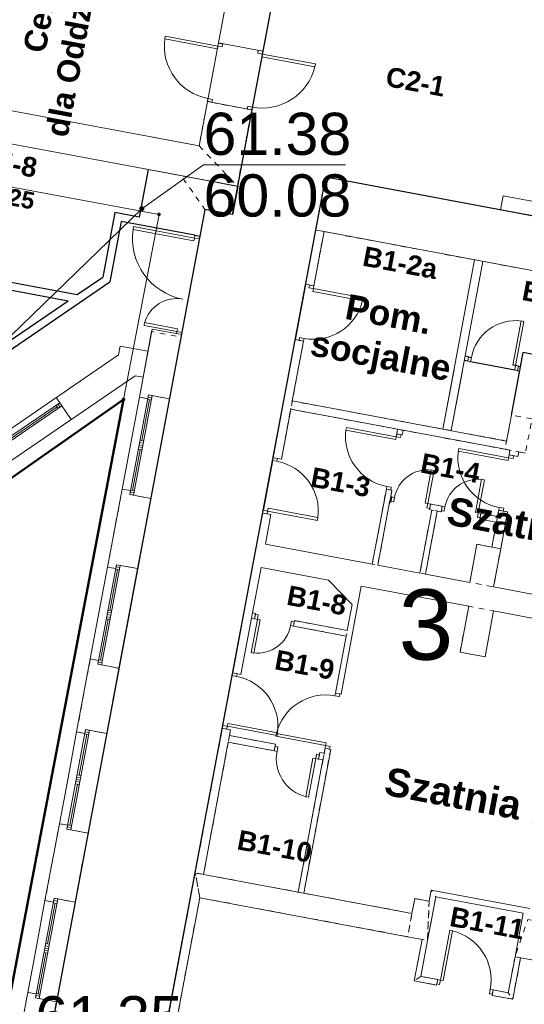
# Model space of a CAD drawing. Header units: millimetres. Extents: x 6421400 to 6424255, y 5791334 to 5793836.
# Tile 34 of 101: x 6422704 to 6422713, y 5792869 to 5792886. Entities that reach past the tile are written whole.
import ezdxf
from ezdxf.enums import TextEntityAlignment as Align

# ---------------------------------------------------------------- set-up
doc = ezdxf.new("R2010")
doc.units = ezdxf.units.MM
doc.linetypes.add('Wipeout_Contour', pattern=[10, 0, -10])
doc.layers.get('0').update_dxf_attribs({"color": 252})
for name, color, linetype, lineweight in [('GESBLO', 252, 'Continuous', 18), ('GESBLO_O', 252, 'Continuous', 18), ('GESBZO', 7, 'Continuous', 35), ('GSPPRB', 252, 'Continuous', 18), ('GULKDP', 252, 'Continuous', 18)]:
    doc.layers.add(name, color=color, linetype=linetype, lineweight=lineweight)
for name, color, linetype in [('GUPKSH', 252, 'Continuous'), ('GUPKSH_O', 252, 'Continuous'), ('Kreskowanie', 252, 'Continuous'), ('Powierzchnie sm', 252, 'Continuous'), ('xref', 252, 'Continuous')]:
    doc.layers.add(name, color=color, linetype=linetype)
doc.styles.add('Arial', font='arial.ttf')
doc.styles.add('GENERATED_STYLE_6', font='arialbd.ttf')

# ---------------------------------------------------------------- blocks, each defined once
blk = doc.blocks.new('GUPKSH1')
blk.add_hatch(color=0).paths.add_polyline_path([(0, 0.045), (-0.011647, 0.043467), (-0.0225, 0.038971), (-0.03182, 0.03182), (-0.038971, 0.0225), (-0.043467, 0.011647), (-0.045, 0), (-0.043467, -0.011647), (-0.038971, -0.0225), (-0.03182, -0.03182), (-0.0225, -0.038971), (-0.011647, -0.043467), (0, -0.045), (0.011647, -0.043467), (0.0225, -0.038971), (0.03182, -0.03182), (0.038971, -0.0225), (0.043467, -0.011647), (0.045, 0), (0.043467, 0.011647), (0.038971, 0.0225), (0.03182, 0.03182), (0.0225, 0.038971), (0.011647, 0.043467)])
blk = doc.blocks.new('GSPPRB0')
at = {"color": 0, "lineweight": 18}
blk.add_lwpolyline([(-0.007955, 0.0225), (0.007955, 0.0225), (0.0225, 0.007955), (0.0225, -0.007955), (0.007955, -0.0225), (-0.007955, -0.0225), (-0.0225, -0.007955), (-0.0225, 0.007955)], close=True, dxfattribs=at)
blk = doc.blocks.new('G$CC51CC4AD')
at = {"layer": 'GESBLO', "linetype": 'Continuous', "lineweight": 18, "elevation": 10.26}
for points in [[(6422689.72, 5792886.12), (6422691.91, 5792885.71), (6422706.34, 5792883.03), (6422705.71, 5792879.74), (6422703.58, 5792868.54), (6422686.97, 5792871.64)], [(6422691.91, 5792885.71), (6422706.34, 5792883.03), (6422705.71, 5792879.74), (6422699.34, 5792875.28), (6422698.89, 5792872.89), (6422697.54, 5792872.26), (6422696.47, 5792872.47), (6422695.63, 5792873.63), (6422696.04, 5792875.8), (6422692.7, 5792876.42), (6422690.71, 5792879.31)]]:
    blk.add_lwpolyline(points, close=True, dxfattribs=at)
at = {"layer": 'GESBZO', "linetype": 'Continuous', "lineweight": 50, "elevation": 10.26}
blk.add_lwpolyline([(6422689.72, 5792886.12), (6422691.91, 5792885.71), (6422690.71, 5792879.31), (6422692.7, 5792876.42), (6422696.04, 5792875.8), (6422695.63, 5792873.63), (6422696.47, 5792872.47), (6422697.54, 5792872.26), (6422698.89, 5792872.89), (6422699.34, 5792875.28), (6422705.71, 5792879.74), (6422703.58, 5792868.54), (6422686.97, 5792871.64)], close=True, dxfattribs=at)
at = {"layer": 'GULKDP', "linetype": 'Continuous', "lineweight": 18, "elevation": 10.18}
blk.add_lwpolyline([(6422706.033, 5792883.131), (6422698.277, 5792875.604)], dxfattribs=at)
at = {"layer": 'GUPKSH_O', "linetype": 'Continuous', "lineweight": 13, "elevation": 10.8, "flags": 128}
blk.add_lwpolyline([(6422706.033, 5792883.131), (6422707.13, 5792883.913), (6422709.65, 5792883.913)], dxfattribs=at)
at = {"layer": 'GSPPRB', "linetype": 'Continuous', "lineweight": 18, "rotation": 90}
for p in [(6422706.34, 5792883.03, 10.28), (6422705.71, 5792879.74, 10.28)]:
    blk.add_blockref('GSPPRB0', p, dxfattribs=at)
at = {"layer": 'GUPKSH', "linetype": 'Continuous', "lineweight": 5, "rotation": 90}
blk.add_blockref('GUPKSH1', (6422706.033, 5792883.131, 10.24), dxfattribs=at)
at = {"layer": 'GESBLO_O', "linetype": 'Continuous', "lineweight": 0, "style": 'Arial'}
blk.add_text('3', height=1.25, rotation=360, dxfattribs=at).set_placement((6422711.078, 5792875.117, 10.8), align=Align.CENTER)
at = {"layer": 'GUPKSH_O', "linetype": 'Continuous', "lineweight": 0, "style": 'Arial'}
for s, p in [('61.38', (6422707.13, 5792884.086, 10.8)), ('60.08', (6422707.13, 5792882.991, 10.8)), ('61.35', (6422704.141, 5792868.389, 10.8))]:
    blk.add_text(s, height=0.75, rotation=360, dxfattribs=at).set_placement(p)
blk = doc.blocks.new('-1')
at = {"linetype": 'Continuous', "lineweight": 18}
for p, q in [((158418, 36589), (158418, 30639)), ((159218, 30639), (159218, 33339)), ((159218, 30639), (158418, 30639)), ((158418, 30634), (158418, 30584)), ((158498, 30634), (158418, 30634)), ((158498, 30584), (158498, 30634)), ((159138, 30589), (159138, 30639)), ((159138, 30639), (159218, 30639)), ((159218, 30639), (159218, 30589)), ((157468, 30584), (157468, 30534)), ((158418, 30584), (157468, 30584)), ((158418, 30534), (157468, 30534)), ((158418, 30584), (158498, 30584)), ((158418, 30584), (158418, 30534)), ((159218, 30589), (159138, 30589)), ((159218, 30589), (159218, 30539)), ((159218, 30589), (160178, 30589)), ((159218, 30539), (160178, 30539)), ((160178, 30589), (160178, 30539)), ((158418, 29584), (158418, 29634)), ((158418, 29634), (158498, 29634)), ((158498, 29584), (158418, 29584)), ((159218, 29579), (158418, 29579)), ((158418, 29579), (158418, 28779)), ((158498, 29634), (158498, 29584)), ((159218, 29629), (159138, 29629)), ((159138, 29629), (159138, 29579)), ((159138, 29579), (159218, 29579)), ((159218, 29579), (159218, 29629)), ((159218, 28199), (159218, 29579)), ((158418, 29387), (158418, 28779)), ((158418, 29387), (158418, 28779)), ((159218, 28199), (159218, 29387)), ((159218, 28199), (159218, 29387)), ((164785, 28899), (163885, 28899)), ((163885, 28899), (163885, 28649)), ((158418, 28779), (157578, 28779)), ((158418, 28779), (157578, 28779)), ((158418, 28779), (157578, 28779)), ((159218, 28649), (159218, 27689)), ((159218, 28649), (159218, 27689)), ((159218, 28649), (159218, 27689)), ((160728, 28649), (160728, 28199)), ((160728, 28649), (160728, 27689)), ((164868, 28649), (160728, 28649)), ((164868, 28649), (160728, 28649)), ((160728, 28649), (160728, 28199)), ((163885, 28649), (164785, 28649)), ((158198, 28199), (144418, 28199)), ((157508, 28199), (159218, 28199)), ((157508, 28199), (159218, 28199)), ((157508, 28199), (159218, 28199)), ((159228, 28199), (158198, 28199)), ((159218, 28199), (158198, 28199)), ((159228, 28199), (158198, 28199)), ((159228, 28199), (159228, 27689)), ((159228, 28199), (159228, 27689)), ((160728, 28199), (160728, 27689)), ((160728, 28199), (160728, 27689)), ((158728, 27214), (158728, 27689)), ((158728, 27689), (159228, 27689)), ((158728, 25424), (158728, 27689)), ((158728, 27689), (159218, 27689)), ((158728, 27214), (158728, 27689)), ((158728, 27689), (159228, 27689)), ((160728, 27689), (160728, 26709)), ((160728, 27689), (160728, 26709)), ((160878, 26709), (160878, 27689)), ((160878, 27689), (168193, 27689)), ((160878, 26709), (160878, 27689)), ((160878, 27689), (168193, 27689)), ((163598, 27689), (163598, 24660)), ((163748, 24629), (163748, 27689)), ((157539, 27154), (157539, 27104)), ((158638, 27154), (157539, 27154)), ((158638, 27204), (158638, 27154)), ((158638, 27154), (158728, 27154)), ((158638, 27154), (158638, 27104)), ((158638, 27104), (157539, 27104)), ((164660, 26775), (164610, 26775)), ((164610, 25975), (164610, 26775)), ((164660, 25975), (164660, 26775)), ((160728, 26709), (160878, 26709)), ((160728, 26709), (160878, 26709)), ((160798, 26659), (160798, 26709)), ((160798, 26709), (160878, 26709)), ((160798, 26659), (160798, 26709)), ((160798, 26709), (160878, 26709)), ((160878, 26659), (160798, 26659)), ((160878, 26659), (160798, 26659)), ((160878, 26709), (160878, 26659)), ((160878, 26709), (160878, 26659)), ((160878, 26659), (160878, 26609)), ((160878, 26659), (161778, 26659)), ((160878, 26659), (160878, 26609)), ((160878, 26659), (161778, 26659)), ((160878, 26609), (161778, 26609)), ((160878, 26609), (161778, 26609)), ((161778, 26659), (161778, 26609)), ((161778, 26659), (161778, 26609)), ((163810, 25975), (163810, 25895)), ((163810, 25895), (163810, 25975)), ((163860, 25895), (163810, 25895)), ((163860, 25975), (163860, 25895)), ((164660, 25975), (164660, 25895)), ((164660, 25895), (164710, 25895)), ((164710, 25975), (164710, 25895)), ((164710, 25895), (164710, 25975)), ((160878, 25759), (160798, 25759)), ((160798, 25759), (160798, 25709)), ((160878, 25759), (160798, 25759)), ((160798, 25759), (160798, 25709)), ((160878, 25709), (160878, 25759)), ((160878, 25709), (160878, 25759)), ((160728, 25709), (160878, 25709)), ((160728, 25709), (160728, 23574)), ((160728, 25709), (160878, 25709)), ((160728, 25709), (160728, 23574)), ((160798, 25709), (160878, 25709)), ((160798, 25709), (160878, 25709)), ((160878, 24629), (160878, 25709)), ((160878, 24629), (160878, 25709)), ((163598, 25709), (163598, 24629)), ((163748, 24629), (163748, 25709)), ((158046, 25464), (158046, 25514)), ((158638, 25514), (158046, 25514)), ((158638, 25464), (158046, 25464)), ((158728, 25424), (158198, 25424)), ((158198, 25424), (158198, 24194)), ((158728, 25424), (158198, 25424)), ((158198, 25379), (158198, 24194)), ((158638, 25464), (158638, 25514)), ((158638, 25424), (158638, 25464)), ((158638, 25464), (158728, 25464)), ((158728, 24264), (158728, 25424)), ((158728, 24264), (158728, 25379)), ((157697, 25023), (157697, 24864)), ((158198, 25024), (157698, 25024)), ((164748, 25099), (164748, 24629)), ((164748, 25099), (164748, 24629)), ((152323, 19490), (157697, 24864)), ((152793, 19295), (158052, 24554)), ((158198, 24554), (158052, 24554)), ((164748, 24629), (160878, 24629)), ((164748, 24629), (160878, 24629)), ((160878, 24479), (162808, 24479)), ((160878, 23574), (160878, 24479)), ((160878, 24479), (162808, 24479)), ((160878, 23574), (160878, 24479)), ((161908, 24344), (161908, 24294)), ((162808, 24344), (161908, 24344)), ((161908, 24344), (161908, 24294)), ((162808, 24344), (161908, 24344)), ((162808, 24479), (162808, 24394)), ((162808, 24479), (162808, 24394)), ((162808, 24394), (162908, 24394)), ((162808, 24394), (162808, 24344)), ((162888, 24394), (162808, 24394)), ((162808, 24394), (162908, 24394)), ((162808, 24394), (162808, 24344)), ((162888, 24394), (162808, 24394)), ((162808, 24344), (162888, 24344)), ((162808, 24344), (162808, 24294)), ((162808, 24344), (162888, 24344)), ((162808, 24344), (162808, 24294)), ((162888, 24344), (162888, 24394)), ((162888, 24344), (162888, 24394)), ((162908, 24394), (162908, 24479)), ((162908, 24479), (164748, 24479)), ((162908, 24394), (162908, 24479)), ((162908, 24479), (164748, 24479)), ((163938, 24344), (163938, 24294)), ((164838, 24344), (163938, 24344)), ((163938, 24344), (163938, 24294)), ((164838, 24344), (163938, 24344)), ((164748, 24479), (164838, 24479)), ((164748, 24479), (164838, 24479)), ((164838, 24479), (164838, 24394)), ((164838, 24479), (164838, 24394)), ((164998, 24394), (164838, 24394)), ((164838, 24394), (164838, 24344)), ((164918, 24394), (164838, 24394)), ((164998, 24394), (164838, 24394)), ((164838, 24394), (164838, 24344)), ((164918, 24394), (164838, 24394)), ((164838, 24344), (164918, 24344)), ((164838, 24344), (164838, 24294)), ((164838, 24344), (164918, 24344)), ((164838, 24344), (164838, 24294)), ((164918, 24344), (164918, 24394)), ((164918, 24344), (164918, 24394)), ((164998, 24394), (164998, 24479)), ((164998, 24479), (165118, 24479)), ((164998, 24394), (164998, 24479)), ((164998, 24479), (165118, 24479)), ((158348, 24194), (158198, 24194)), ((158198, 24194), (158198, 23364)), ((158348, 24194), (158198, 24194)), ((158198, 24194), (158198, 23364)), ((158728, 24264), (158348, 24264)), ((158348, 24264), (158348, 24194)), ((158416, 24264), (158348, 24264)), ((158348, 24264), (158348, 23364)), ((158728, 24264), (158348, 24264)), ((158348, 24264), (158348, 24194)), ((158416, 24264), (158348, 24264)), ((158348, 24264), (158348, 23364)), ((158348, 24224), (158416, 24224)), ((158348, 24224), (158416, 24224)), ((158416, 24184), (158348, 24184)), ((158416, 24184), (158348, 24184)), ((158382, 23444), (158382, 24184)), ((158382, 23444), (158382, 24184)), ((158416, 23364), (158416, 24264)), ((158416, 23364), (158416, 24264)), ((158728, 23364), (158728, 24264)), ((158728, 23364), (158728, 24264)), ((162808, 24294), (161908, 24294)), ((162808, 24294), (161908, 24294)), ((164838, 24294), (163938, 24294)), ((164838, 24294), (163938, 24294)), ((156828, 23838), (155823, 22834)), ((157082, 23584), (156750, 23916)), ((156799, 23810), (156847, 23762)), ((163578, 23879), (163528, 23879)), ((163528, 23279), (163528, 23879)), ((163578, 23879), (163528, 23879)), ((163528, 23279), (163528, 23879)), ((163578, 23279), (163578, 23879)), ((163578, 23279), (163578, 23879)), ((164488, 23879), (164438, 23879)), ((164438, 23279), (164438, 23879)), ((164488, 23879), (164438, 23879)), ((164438, 23279), (164438, 23879)), ((164488, 23279), (164488, 23879)), ((164488, 23279), (164488, 23879)), ((155872, 22786), (156876, 23790)), ((155904, 22866), (156795, 23757)), ((156819, 23733), (156771, 23781)), ((160728, 23574), (160878, 23574)), ((160728, 23574), (160728, 23524)), ((160808, 23574), (160728, 23574)), ((160728, 23574), (160878, 23574)), ((160728, 23574), (160728, 23524)), ((160808, 23574), (160728, 23574)), ((160728, 23524), (160808, 23524)), ((160728, 23524), (160808, 23524)), ((160808, 23524), (160808, 23574)), ((160808, 23524), (160808, 23574)), ((158198, 23364), (158198, 22534)), ((158198, 23364), (158198, 22534)), ((158416, 23444), (158348, 23444)), ((158416, 23444), (158348, 23444)), ((158348, 23404), (158416, 23404)), ((158348, 23404), (158416, 23404)), ((158348, 23364), (158416, 23364)), ((158348, 22464), (158348, 23364)), ((158348, 23364), (158416, 23364)), ((158348, 23364), (158416, 23364)), ((158348, 22464), (158348, 23364)), ((158348, 23364), (158416, 23364)), ((158348, 23324), (158416, 23324)), ((158348, 23324), (158416, 23324)), ((158416, 23284), (158348, 23284)), ((158416, 23284), (158348, 23284)), ((158382, 23284), (158382, 22544)), ((158382, 23284), (158382, 22544)), ((158416, 23364), (158416, 22464)), ((158416, 23364), (158416, 22464)), ((158728, 22464), (158728, 23364)), ((158728, 22464), (158728, 23364)), ((162808, 23394), (162808, 23444)), ((162808, 23444), (162888, 23444)), ((162808, 23394), (162808, 23444)), ((162808, 23444), (162888, 23444)), ((162808, 23394), (162908, 23394)), ((162808, 23394), (162808, 22039)), ((162888, 23394), (162808, 23394)), ((162808, 23394), (162908, 23394)), ((162808, 23394), (162808, 22039)), ((162888, 23394), (162808, 23394)), ((162888, 23444), (162888, 23394)), ((162888, 23444), (162888, 23394)), ((162908, 23279), (162908, 23394)), ((162908, 23279), (162908, 23394)), ((162928, 23279), (162908, 23279)), ((162928, 23279), (162908, 23279)), ((162928, 23179), (162928, 23279)), ((162928, 23279), (162978, 23279)), ((162928, 23199), (162928, 23279)), ((162928, 23179), (162928, 23279)), ((162928, 23279), (162978, 23279)), ((162928, 23199), (162928, 23279)), ((162978, 23279), (162978, 23199)), ((162978, 23279), (162978, 23199)), ((163578, 23279), (163528, 23279)), ((163578, 23279), (163528, 23279)), ((163628, 23279), (163578, 23279)), ((163578, 23279), (163578, 23199)), ((163628, 23279), (163578, 23279)), ((163578, 23279), (163578, 23199)), ((163628, 23179), (163628, 23279)), ((163838, 23279), (163628, 23279)), ((163628, 23199), (163628, 23279)), ((163628, 23179), (163628, 23279)), ((163838, 23279), (163628, 23279)), ((163628, 23199), (163628, 23279)), ((163838, 23179), (163838, 23279)), ((163838, 23279), (163888, 23279)), ((163838, 23199), (163838, 23279)), ((163838, 23179), (163838, 23279)), ((163838, 23279), (163888, 23279)), ((163838, 23199), (163838, 23279)), ((163888, 23279), (163888, 23199)), ((163888, 23279), (163888, 23199)), ((164488, 23279), (164438, 23279)), ((164488, 23279), (164438, 23279)), ((164538, 23279), (164488, 23279)), ((164488, 23279), (164488, 23199)), ((164538, 23279), (164488, 23279)), ((164488, 23279), (164488, 23199)), ((164538, 23179), (164538, 23279)), ((164838, 23279), (164538, 23279)), ((164538, 23199), (164538, 23279)), ((164538, 23179), (164538, 23279)), ((164838, 23279), (164538, 23279)), ((164538, 23199), (164538, 23279)), ((164838, 23394), (164838, 23444)), ((164838, 23444), (164918, 23444)), ((164838, 23394), (164838, 23444)), ((164838, 23444), (164918, 23444)), ((164998, 23394), (164838, 23394)), ((164838, 23394), (164838, 23279)), ((164918, 23394), (164838, 23394)), ((164998, 23394), (164838, 23394)), ((164838, 23394), (164838, 23279)), ((164918, 23394), (164838, 23394)), ((164918, 23444), (164918, 23394)), ((164918, 23444), (164918, 23394)), ((164998, 22729), (164998, 23394)), ((164998, 22729), (164998, 23394)), ((162908, 23179), (162928, 23179)), ((162908, 22039), (162908, 23179)), ((162908, 23179), (162928, 23179)), ((162908, 22039), (162908, 23179)), ((162978, 23199), (162928, 23199)), ((162978, 23199), (162928, 23199)), ((163578, 23199), (163628, 23199)), ((163578, 23199), (163628, 23199)), ((163628, 23179), (163668, 23179)), ((163628, 23179), (163668, 23179)), ((163668, 23179), (163668, 22039)), ((163668, 23179), (163668, 22039)), ((163768, 22039), (163768, 23179)), ((163768, 23179), (163838, 23179)), ((163768, 22039), (163768, 23179)), ((163768, 23179), (163838, 23179)), ((163888, 23199), (163838, 23199)), ((163888, 23199), (163838, 23199)), ((164488, 23199), (164538, 23199)), ((164488, 23199), (164538, 23199)), ((164538, 23179), (164838, 23179)), ((164538, 23179), (164838, 23179)), ((164838, 23179), (164838, 22729)), ((164838, 23179), (164838, 22729)), ((160728, 22574), (160728, 22624)), ((160728, 22624), (160808, 22624)), ((160728, 22574), (160728, 22624)), ((160728, 22624), (160808, 22624)), ((160728, 22574), (160878, 22574)), ((160728, 22574), (160728, 19684)), ((160808, 22574), (160728, 22574)), ((160728, 22574), (160878, 22574)), ((160728, 22574), (160728, 19684)), ((160808, 22574), (160728, 22574)), ((160808, 22624), (160808, 22674)), ((160808, 22674), (161708, 22674)), ((160808, 22624), (160808, 22574)), ((160808, 22624), (161708, 22624)), ((160808, 22624), (160808, 22574)), ((160878, 22039), (160878, 22574)), ((160878, 22039), (160878, 22574)), ((161708, 22624), (161708, 22674)), ((164568, 22729), (164568, 22039)), ((164838, 22729), (164568, 22729)), ((164568, 22729), (164568, 22039)), ((164838, 22729), (164568, 22729)), ((164998, 22039), (164998, 22729)), ((164998, 22039), (164998, 22729)), ((158348, 22534), (158198, 22534)), ((158198, 22534), (158198, 21124)), ((158348, 22534), (158198, 22534)), ((158198, 22534), (158198, 21124)), ((158416, 22544), (158348, 22544)), ((158416, 22544), (158348, 22544)), ((158348, 22464), (158348, 22534)), ((158348, 22464), (158348, 22534)), ((158348, 22504), (158416, 22504)), ((158348, 22504), (158416, 22504)), ((158728, 22464), (158348, 22464)), ((158416, 22464), (158348, 22464)), ((158728, 22464), (158348, 22464)), ((158416, 22464), (158348, 22464)), ((158728, 21194), (158728, 22464)), ((158728, 21194), (158728, 22464)), ((162808, 22039), (160878, 22039)), ((162808, 22039), (160878, 22039)), ((163668, 22039), (162908, 22039)), ((163668, 22039), (162908, 22039)), ((164568, 22039), (163768, 22039)), ((164568, 22039), (163768, 22039)), ((169798, 22039), (164998, 22039)), ((169798, 22039), (164998, 22039)), ((160878, 21619), (162098, 21619)), ((160878, 20799), (160878, 21619)), ((160878, 21619), (162098, 21619)), ((160878, 20799), (160878, 21619)), ((162098, 21619), (162588, 21270)), ((162098, 21619), (162588, 21270)), ((162688, 21619), (164628, 21619)), ((162688, 19669), (162688, 21619)), ((162688, 21619), (164628, 21619)), ((162688, 19669), (162688, 21619)), ((164628, 21619), (164628, 20789)), ((164628, 21619), (164628, 20789)), ((165078, 21619), (166988, 21619)), ((165078, 20789), (165078, 21619)), ((165078, 21619), (166988, 21619)), ((165078, 20789), (165078, 21619)), ((158728, 21194), (158348, 21194)), ((158348, 21194), (158348, 21124)), ((158416, 21194), (158348, 21194)), ((158348, 21194), (158348, 20294)), ((158728, 21194), (158348, 21194)), ((158348, 21194), (158348, 21124)), ((158416, 21194), (158348, 21194)), ((158348, 21194), (158348, 20294)), ((158416, 20294), (158416, 21194)), ((158416, 20294), (158416, 21194)), ((158728, 20294), (158728, 21194)), ((158728, 20294), (158728, 21194)), ((162588, 21270), (162588, 20799)), ((162588, 21270), (162588, 20799)), ((158348, 21124), (158198, 21124)), ((158198, 21124), (158198, 20294)), ((158348, 21124), (158198, 21124)), ((158198, 21124), (158198, 20294)), ((158348, 21154), (158416, 21154)), ((158348, 21154), (158416, 21154)), ((158416, 21114), (158348, 21114)), ((158416, 21114), (158348, 21114)), ((158382, 20374), (158382, 21114)), ((158382, 20374), (158382, 21114)), ((160934, 20799), (160878, 20799)), ((160934, 20799), (160878, 20799)), ((160878, 20699), (160934, 20699)), ((160878, 19684), (160878, 20699)), ((160878, 20699), (160934, 20699)), ((160878, 19684), (160878, 20699)), ((160934, 20699), (160934, 20799)), ((160934, 20699), (160934, 20799)), ((160984, 20779), (160934, 20779)), ((160934, 20779), (160934, 20699)), ((160984, 20779), (160934, 20779)), ((160934, 20779), (160934, 20699)), ((160934, 20699), (160984, 20699)), ((160934, 20699), (160984, 20699)), ((160984, 20699), (160984, 20779)), ((160984, 20699), (160984, 20779)), ((160984, 20699), (161034, 20699)), ((160984, 20699), (160984, 20099)), ((160984, 20699), (161034, 20699)), ((160984, 20699), (160984, 20099)), ((161034, 20699), (161034, 20099)), ((161034, 20699), (161034, 20099)), ((161584, 20699), (161584, 20779)), ((161584, 20779), (161634, 20779)), ((161584, 20699), (161584, 20779)), ((161584, 20779), (161634, 20779)), ((161634, 20699), (161584, 20699)), ((161634, 20699), (161584, 20699)), ((161634, 20699), (161634, 20799)), ((162588, 20799), (161634, 20799)), ((161634, 20699), (161634, 20799)), ((162588, 20799), (161634, 20799)), ((161634, 20779), (161634, 20699)), ((161634, 20779), (161634, 20699)), ((161634, 20699), (162588, 20699)), ((161634, 20699), (162588, 20699)), ((162588, 20699), (162588, 19669)), ((162588, 20699), (162588, 19669)), ((164628, 20789), (165078, 20789)), ((164628, 20789), (165078, 20789)), ((158416, 20374), (158348, 20374)), ((158416, 20374), (158348, 20374)), ((158348, 20334), (158416, 20334)), ((158348, 20334), (158416, 20334)), ((158198, 20294), (158198, 19464)), ((158198, 20294), (158198, 19464)), ((158348, 20294), (158416, 20294)), ((158348, 19394), (158348, 20294)), ((158348, 20294), (158416, 20294)), ((158348, 20294), (158416, 20294)), ((158348, 19394), (158348, 20294)), ((158348, 20294), (158416, 20294)), ((158348, 20254), (158416, 20254)), ((158348, 20254), (158416, 20254)), ((158416, 20214), (158348, 20214)), ((158416, 20214), (158348, 20214)), ((158382, 20214), (158382, 19474)), ((158382, 20214), (158382, 19474)), ((158416, 20294), (158416, 19394)), ((158416, 20294), (158416, 19394)), ((158728, 19394), (158728, 20294)), ((158728, 19394), (158728, 20294)), ((160984, 20099), (161034, 20099)), ((160984, 20099), (161034, 20099)), ((160728, 19684), (160878, 19684)), ((160728, 19684), (160728, 19634)), ((160808, 19684), (160728, 19684)), ((160728, 19684), (160878, 19684)), ((160728, 19684), (160728, 19634)), ((160808, 19684), (160728, 19684)), ((160728, 19634), (160808, 19634)), ((160728, 19634), (160808, 19634)), ((160808, 19634), (160808, 19684)), ((160808, 19634), (160808, 19684)), ((162688, 19669), (162588, 19669)), ((162588, 19669), (162588, 19619)), ((162668, 19669), (162588, 19669)), ((162688, 19669), (162588, 19669)), ((162588, 19669), (162588, 19619)), ((162668, 19669), (162588, 19669)), ((162588, 19619), (162668, 19619)), ((162588, 19619), (162668, 19619)), ((162668, 19619), (162668, 19669)), ((162668, 19619), (162668, 19669)), ((158348, 19464), (158198, 19464)), ((158198, 19464), (158198, 18144)), ((158348, 19464), (158198, 19464)), ((158198, 19464), (158198, 18144)), ((158416, 19474), (158348, 19474)), ((158416, 19474), (158348, 19474)), ((158348, 19394), (158348, 19464)), ((158348, 19394), (158348, 19464)), ((158348, 19434), (158416, 19434)), ((158348, 19434), (158416, 19434)), ((158728, 19394), (158348, 19394)), ((158416, 19394), (158348, 19394)), ((158728, 19394), (158348, 19394)), ((158416, 19394), (158348, 19394)), ((158728, 18214), (158728, 19394)), ((158728, 18214), (158728, 19394)), ((160728, 18684), (160728, 18734)), ((160728, 18734), (160808, 18734)), ((160728, 18684), (160728, 18734)), ((160728, 18734), (160808, 18734)), ((160808, 18734), (160808, 18784)), ((160808, 18784), (161708, 18784)), ((160808, 18784), (161708, 18784)), ((160808, 18734), (160808, 18684)), ((160808, 18734), (161708, 18734)), ((160808, 18734), (160808, 18684)), ((160808, 18734), (161708, 18734)), ((161688, 18719), (161688, 18769)), ((162588, 18769), (161688, 18769)), ((161688, 18719), (161688, 18769)), ((162588, 18769), (161688, 18769)), ((161708, 18734), (161708, 18784)), ((161708, 18734), (161708, 18784)), ((162588, 18719), (162588, 18769)), ((162588, 18719), (162588, 18769)), ((160728, 18684), (160878, 18684)), ((160728, 18684), (160728, 16069)), ((160808, 18684), (160728, 18684)), ((160728, 18684), (160878, 18684)), ((160728, 18684), (160728, 16069)), ((160808, 18684), (160728, 18684)), ((160878, 18579), (160878, 18684)), ((160878, 18579), (160878, 18684)), ((161708, 18579), (160878, 18579)), ((161708, 18579), (160878, 18579)), ((162588, 18719), (161688, 18719)), ((162588, 18719), (161688, 18719)), ((161708, 18459), (161708, 18579)), ((161708, 18459), (161708, 18579)), ((162508, 18459), (162508, 18579)), ((162588, 18579), (162508, 18579)), ((162508, 18459), (162508, 18579)), ((162588, 18579), (162508, 18579)), ((162588, 18669), (162588, 18719)), ((162588, 18719), (162668, 18719)), ((162588, 18669), (162588, 18719)), ((162588, 18719), (162668, 18719)), ((162688, 18669), (162588, 18669)), ((162588, 18669), (162588, 18579)), ((162668, 18669), (162588, 18669)), ((162688, 18669), (162588, 18669)), ((162588, 18669), (162588, 18579)), ((162668, 18669), (162588, 18669)), ((162668, 18719), (162668, 18669)), ((162668, 18719), (162668, 18669)), ((162688, 16069), (162688, 18669)), ((162688, 16069), (162688, 18669)), ((160878, 18459), (161708, 18459)), ((160878, 16069), (160878, 18459)), ((160878, 18459), (161708, 18459)), ((160878, 16069), (160878, 18459)), ((161758, 18539), (161708, 18539)), ((161708, 18539), (161708, 18459)), ((161758, 18539), (161708, 18539)), ((161708, 18539), (161708, 18459)), ((161708, 18459), (161758, 18459)), ((161708, 18459), (161758, 18459)), ((161758, 18459), (161758, 18539)), ((161758, 18459), (161758, 18539)), ((162458, 18459), (162408, 18459)), ((162408, 18459), (162408, 17759)), ((162458, 18459), (162408, 18459)), ((162408, 18459), (162408, 17759)), ((162458, 18459), (162458, 18539)), ((162458, 18539), (162508, 18539)), ((162458, 18459), (162458, 18539)), ((162458, 18539), (162508, 18539)), ((162508, 18459), (162458, 18459)), ((162458, 18459), (162458, 17759)), ((162508, 18459), (162458, 18459)), ((162458, 18459), (162458, 17759)), ((162508, 18539), (162508, 18459)), ((162508, 18539), (162508, 18459)), ((162508, 18459), (162588, 18459)), ((162508, 18459), (162588, 18459)), ((162588, 18459), (162588, 16069)), ((162588, 18459), (162588, 16069)), ((158728, 18214), (158348, 18214)), ((158348, 18214), (158348, 18144)), ((158416, 18214), (158348, 18214)), ((158348, 18214), (158348, 17314)), ((158728, 18214), (158348, 18214)), ((158348, 18214), (158348, 18144)), ((158416, 18214), (158348, 18214)), ((158348, 18214), (158348, 17314)), ((158416, 17314), (158416, 18214)), ((158416, 17314), (158416, 18214)), ((158728, 17314), (158728, 18214)), ((158728, 17314), (158728, 18214)), ((158348, 18144), (158198, 18144)), ((158198, 18144), (158198, 17314)), ((158348, 18144), (158198, 18144)), ((158198, 18144), (158198, 17314)), ((158348, 18174), (158416, 18174)), ((158348, 18174), (158416, 18174)), ((158416, 18134), (158348, 18134)), ((158416, 18134), (158348, 18134)), ((158382, 17394), (158382, 18134)), ((158382, 17394), (158382, 18134)), ((162458, 17759), (162408, 17759)), ((162458, 17759), (162408, 17759)), ((158416, 17394), (158348, 17394)), ((158416, 17394), (158348, 17394)), ((158348, 17354), (158416, 17354)), ((158348, 17354), (158416, 17354)), ((158198, 17314), (158198, 16484)), ((158198, 17314), (158198, 16484)), ((158348, 17314), (158416, 17314)), ((158348, 16414), (158348, 17314)), ((158348, 17314), (158416, 17314)), ((158348, 17314), (158416, 17314)), ((158348, 16414), (158348, 17314)), ((158348, 17314), (158416, 17314)), ((158348, 17274), (158416, 17274)), ((158348, 17274), (158416, 17274)), ((158416, 17234), (158348, 17234)), ((158416, 17234), (158348, 17234)), ((158382, 17234), (158382, 16494)), ((158382, 17234), (158382, 16494)), ((158416, 17314), (158416, 16414)), ((158416, 17314), (158416, 16414)), ((158728, 16414), (158728, 17314)), ((158728, 16414), (158728, 17314)), ((158348, 16484), (158198, 16484)), ((158198, 16484), (158198, 15094)), ((158348, 16484), (158198, 16484)), ((158198, 16484), (158198, 15094)), ((158416, 16494), (158348, 16494)), ((158416, 16494), (158348, 16494)), ((158348, 16414), (158348, 16484)), ((158348, 16414), (158348, 16484)), ((158348, 16454), (158416, 16454)), ((158348, 16454), (158416, 16454)), ((166683, 16539), (164903, 16539)), ((164903, 16539), (164903, 16339)), ((166683, 16539), (164903, 16539)), ((164903, 16539), (164903, 16339)), ((158728, 16414), (158348, 16414)), ((158416, 16414), (158348, 16414)), ((158728, 16414), (158348, 16414)), ((158416, 16414), (158348, 16414)), ((158728, 15164), (158728, 16414)), ((158728, 15164), (158728, 16414)), ((164903, 16339), (164643, 16339)), ((164643, 16339), (164643, 16069)), ((164903, 16339), (164643, 16339)), ((164643, 16339), (164643, 16069)), ((165003, 16439), (166583, 16439)), ((165003, 15649), (165003, 16439)), ((165003, 16439), (166583, 16439)), ((165003, 15649), (165003, 16439)), ((166583, 16439), (166583, 15649)), ((166583, 16439), (166583, 15649)), ((160728, 16069), (160728, 11954)), ((160728, 16069), (160728, 11954)), ((162588, 16069), (160878, 16069)), ((162588, 16069), (160878, 16069)), ((164643, 16069), (162688, 16069)), ((164643, 16069), (162688, 16069)), ((165358, 15899), (165408, 15899)), ((165358, 14999), (165358, 15899)), ((165358, 15899), (165408, 15899)), ((165358, 14999), (165358, 15899)), ((165408, 14999), (165408, 15899)), ((165408, 14999), (165408, 15899)), ((160888, 11954), (160888, 15649)), ((160888, 15649), (164643, 15649)), ((160888, 11954), (160888, 15649)), ((160888, 15649), (164643, 15649)), ((164643, 15649), (164903, 15649)), ((164643, 15649), (164903, 15649)), ((164903, 15649), (164903, 14899)), ((164903, 15649), (164903, 14899)), ((165003, 14999), (165003, 15649)), ((165003, 14999), (165003, 15649)), ((166583, 15649), (166583, 14999)), ((166583, 15649), (166583, 14999)), ((166683, 15649), (166948, 15649)), ((166683, 14899), (166683, 15649)), ((166683, 15649), (166948, 15649)), ((166683, 14899), (166683, 15649)), ((158348, 15094), (158198, 15094)), ((158198, 15094), (158198, 14264)), ((158348, 15094), (158198, 15094)), ((158198, 15094), (158198, 14264)), ((158728, 15164), (158348, 15164)), ((158348, 15164), (158348, 15094)), ((158416, 15164), (158348, 15164)), ((158348, 15164), (158348, 14264)), ((158728, 15164), (158348, 15164)), ((158348, 15164), (158348, 15094)), ((158416, 15164), (158348, 15164)), ((158348, 15164), (158348, 14264)), ((158348, 15124), (158416, 15124)), ((158348, 15124), (158416, 15124)), ((158416, 15084), (158348, 15084)), ((158416, 15084), (158348, 15084)), ((158382, 14344), (158382, 15084)), ((158382, 14344), (158382, 15084)), ((158416, 14264), (158416, 15164)), ((158416, 14264), (158416, 15164)), ((158728, 14264), (158728, 15164)), ((158728, 14264), (158728, 15164)), ((164903, 14899), (165308, 14899)), ((164903, 14899), (165308, 14899)), ((165308, 14999), (165003, 14999)), ((165308, 14999), (165003, 14999)), ((165308, 14899), (165308, 14999)), ((165308, 14999), (165358, 14999)), ((165308, 14919), (165308, 14999)), ((165308, 14899), (165308, 14999)), ((165308, 14999), (165358, 14999)), ((165308, 14919), (165308, 14999)), ((165358, 14919), (165308, 14919)), ((165358, 14919), (165308, 14919)), ((165358, 14999), (165358, 14919)), ((165358, 14999), (165408, 14999)), ((165358, 14999), (165358, 14919)), ((165358, 14999), (165408, 14999)), ((166308, 14999), (166258, 14999)), ((166258, 14999), (166258, 14919)), ((166308, 14999), (166258, 14999)), ((166258, 14999), (166258, 14919)), ((166258, 14919), (166308, 14919)), ((166258, 14919), (166308, 14919)), ((166308, 14899), (166308, 14999)), ((166583, 14999), (166308, 14999)), ((166308, 14919), (166308, 14999)), ((166308, 14899), (166308, 14999)), ((166583, 14999), (166308, 14999)), ((166308, 14919), (166308, 14999)), ((166308, 14899), (166683, 14899)), ((166308, 14899), (166683, 14899)), ((158198, 14264), (158198, 13434)), ((158198, 14264), (158198, 13434)), ((158416, 14344), (158348, 14344)), ((158416, 14344), (158348, 14344)), ((158348, 14304), (158416, 14304)), ((158348, 14304), (158416, 14304)), ((158348, 14264), (158416, 14264)), ((158348, 13364), (158348, 14264)), ((158348, 14264), (158416, 14264)), ((158348, 14264), (158416, 14264)), ((158348, 13364), (158348, 14264)), ((158348, 14264), (158416, 14264)), ((158348, 14224), (158416, 14224)), ((158348, 14224), (158416, 14224)), ((158416, 14184), (158348, 14184)), ((158416, 14184), (158348, 14184)), ((158382, 14184), (158382, 13444)), ((158382, 14184), (158382, 13444)), ((158416, 14264), (158416, 13364)), ((158416, 14264), (158416, 13364)), ((158728, 13364), (158728, 14264)), ((158728, 13364), (158728, 14264)), ((158348, 13434), (158198, 13434)), ((158198, 13434), (158198, 12924)), ((158348, 13434), (158198, 13434)), ((158198, 13434), (158198, 12924)), ((158416, 13444), (158348, 13444)), ((158416, 13444), (158348, 13444)), ((158348, 13364), (158348, 13434)), ((158348, 13364), (158348, 13434)), ((158348, 13404), (158416, 13404)), ((158348, 13404), (158416, 13404)), ((158728, 13364), (158348, 13364)), ((158416, 13364), (158348, 13364)), ((158728, 13364), (158348, 13364)), ((158416, 13364), (158348, 13364)), ((158728, 12399), (158728, 13364)), ((158728, 12399), (158728, 13364))]:
    blk.add_line(p, q, dxfattribs=at)
at = {"linetype": 'ByBlock', "ltscale": 0.6}
for p, q in [((157607, 28199), (157607, 27339)), ((157607, 27339), (157167, 27339)), ((157167, 27339), (157167, 26171)), ((157307, 27204), (157307, 26114)), ((158638, 27204), (157307, 27204)), ((158638, 27204), (158728, 27204)), ((160728, 26709), (160728, 25709)), ((155744, 24551), (157307, 26114)), ((156779, 25784), (157167, 26171)), ((165118, 26229), (164748, 26229)), ((164748, 25099), (164748, 26229)), ((163810, 25975), (163748, 25975)), ((163810, 25895), (163748, 25895)), ((163810, 25975), (163860, 25975)), ((164660, 25895), (163860, 25895)), ((164660, 25975), (164610, 25975)), ((164710, 25975), (164660, 25975)), ((164710, 25975), (164748, 25975)), ((164710, 25895), (164748, 25895)), ((155483, 25784), (156779, 25784)), ((155528, 25644), (156639, 25644)), ((155645, 24650), (156639, 25644)), ((160728, 23524), (160728, 22624)), ((160728, 18734), (160728, 19634))]:
    blk.add_line(p, q, dxfattribs=at)
at = {"linetype": 'ByBlock', "lineweight": 18, "ltscale": 0.6}
blk.add_lwpolyline([(140768, 28779), (140768, 36589), (146378, 36589), (146378, 31069), (146788, 31069), (146788, 36589), (152378, 36589), (152378, 30989), (152818, 30989), (152818, 36589), (158418, 36589), (158418, 28779)], close=True, dxfattribs=at)
at = {"linetype": 'Wipeout_Contour', "lineweight": 18, "flags": 128}
for points in [[(158418, 28779), (159218, 28199), (159218, 29579), (158418, 29579)], [(164868, 27689), (164868, 28649), (160728, 28649), (160728, 27689)], [(159228, 27689), (159228, 28199), (158198, 28199), (158728, 27689)], [(159228, 27689), (159228, 28199), (158198, 28199), (158728, 27689)], [(160878, 27689), (160728, 27689), (160728, 26709), (160878, 26709)], [(160878, 27689), (160728, 27689), (160728, 26709), (160878, 26709)], [(160878, 25709), (160728, 25709), (160728, 23574), (160878, 23574)], [(160878, 25709), (160728, 25709), (160728, 23574), (160878, 23574)], [(158198, 24194), (158348, 24194), (158348, 24264), (158728, 24264), (158728, 25379), (158198, 25379)], [(158198, 24194), (158348, 24194), (158348, 24264), (158728, 24264), (158728, 25379), (158198, 25379)], [(165118, 25099), (164748, 25099), (164748, 24479), (165118, 24479)], [(165118, 25099), (164748, 25099), (164748, 24479), (165118, 24479)], [(164748, 24629), (160878, 24629), (160878, 24479), (164748, 24479)], [(164748, 24629), (160878, 24629), (160878, 24479), (164748, 24479)], [(162908, 24479), (162808, 24479), (162808, 24394), (162908, 24394)], [(162908, 24479), (162808, 24479), (162808, 24394), (162908, 24394)], [(164838, 24394), (164998, 24394), (164998, 24479), (164838, 24479)], [(164838, 24394), (164998, 24394), (164998, 24479), (164838, 24479)], [(162908, 23394), (162808, 23394), (162808, 22039), (162908, 22039)], [(162908, 23394), (162808, 23394), (162808, 22039), (162908, 22039)], [(162908, 23279), (162908, 23179), (162928, 23179), (162928, 23279)], [(162908, 23279), (162908, 23179), (162928, 23179), (162928, 23279)], [(163628, 23279), (163628, 23179), (163838, 23179), (163838, 23279)], [(163628, 23279), (163628, 23179), (163838, 23179), (163838, 23279)], [(164538, 23279), (164538, 23179), (164838, 23179), (164838, 23279)], [(164538, 23279), (164538, 23179), (164838, 23179), (164838, 23279)], [(164838, 22729), (164998, 22729), (164998, 23394), (164838, 23394)], [(164838, 22729), (164998, 22729), (164998, 23394), (164838, 23394)], [(163768, 22039), (163768, 23179), (163668, 23179), (163668, 22039)], [(163768, 22039), (163768, 23179), (163668, 23179), (163668, 22039)], [(164568, 22729), (164568, 22039), (164998, 22039), (164998, 22729)], [(164568, 22729), (164568, 22039), (164998, 22039), (164998, 22729)], [(158198, 21124), (158348, 21124), (158348, 21194), (158728, 21194), (158728, 22464), (158348, 22464), (158348, 22534), (158198, 22534)], [(158198, 21124), (158348, 21124), (158348, 21194), (158728, 21194), (158728, 22464), (158348, 22464), (158348, 22534), (158198, 22534)], [(165078, 20789), (165078, 21619), (164628, 21619), (164628, 20789)], [(165078, 20789), (165078, 21619), (164628, 21619), (164628, 20789)], [(160878, 20799), (160878, 20699), (160934, 20699), (160934, 20799)], [(160878, 20799), (160878, 20699), (160934, 20699), (160934, 20799)], [(161634, 20799), (161634, 20699), (162588, 20699), (162588, 20799)], [(161634, 20799), (161634, 20699), (162588, 20699), (162588, 20799)], [(158198, 18144), (158348, 18144), (158348, 18214), (158728, 18214), (158728, 19394), (158348, 19394), (158348, 19464), (158198, 19464)], [(158198, 18144), (158348, 18144), (158348, 18214), (158728, 18214), (158728, 19394), (158348, 19394), (158348, 19464), (158198, 19464)], [(160878, 18684), (160728, 18684), (160728, 16069), (160878, 16069)], [(160878, 18684), (160728, 18684), (160728, 16069), (160878, 16069)], [(160878, 18579), (160878, 18459), (161708, 18459), (161708, 18579)], [(160878, 18579), (160878, 18459), (161708, 18459), (161708, 18579)], [(162508, 18579), (162508, 18459), (162588, 18459), (162588, 18579)], [(162508, 18579), (162508, 18459), (162588, 18459), (162588, 18579)], [(162588, 16069), (162688, 16069), (162688, 18669), (162588, 18669)], [(162588, 16069), (162688, 16069), (162688, 18669), (162588, 18669)], [(158198, 15094), (158348, 15094), (158348, 15164), (158728, 15164), (158728, 16414), (158348, 16414), (158348, 16484), (158198, 16484)], [(158198, 15094), (158348, 15094), (158348, 15164), (158728, 15164), (158728, 16414), (158348, 16414), (158348, 16484), (158198, 16484)], [(164903, 16539), (164903, 16339), (165003, 15649), (165003, 16439)], [(164903, 16539), (164903, 16339), (165003, 15649), (165003, 16439)], [(164643, 15649), (165003, 15649), (164903, 16339), (164643, 16339)], [(164643, 15649), (165003, 15649), (164903, 16339), (164643, 16339)], [(166948, 16339), (166683, 16339), (166583, 15649), (166948, 15649)], [(166948, 16339), (166683, 16339), (166583, 15649), (166948, 15649)], [(160888, 15649), (160728, 16069), (160728, 11954), (160888, 11954)], [(164643, 16069), (160728, 16069), (160888, 15649), (164643, 15649)], [(160888, 15649), (160728, 16069), (160728, 11954), (160888, 11954)], [(164643, 16069), (160728, 16069), (160888, 15649), (164643, 15649)], [(166583, 15649), (166583, 14999), (166683, 14899), (166683, 15649)], [(166583, 15649), (166583, 14999), (166683, 14899), (166683, 15649)], [(165003, 14999), (164903, 14899), (165308, 14899), (165308, 14999)], [(165003, 14999), (164903, 14899), (165308, 14899), (165308, 14999)], [(166308, 14999), (166308, 14899), (166683, 14899), (166583, 14999)], [(166308, 14999), (166308, 14899), (166683, 14899), (166583, 14999)], [(158198, 12924), (158728, 12399), (158728, 13364), (158348, 13364), (158348, 13434), (158198, 13434)], [(158198, 12924), (158728, 12399), (158728, 13364), (158348, 13364), (158348, 13434), (158198, 13434)]]:
    blk.add_lwpolyline(points, close=True, dxfattribs=at)
at = {"linetype": 'Continuous', "lineweight": 18}
for centre, radius, start, end in [((158418, 30584), 950, 182.6789, 270), ((159218, 30589), 960, 270, 357.349), ((158637, 27148), 1099, 182.3172, 270), ((164660, 25975), 800, 93.1802, 180), ((160878, 26659), 900, 270, 357.1725), ((160878, 26659), 900, 270, 357.1725), ((158637, 25458), 592, 90, 175.7024), ((162808, 24344), 900, 182.8275, 270), ((162808, 24344), 900, 182.8275, 270), ((164838, 24344), 900, 182.8275, 270), ((164838, 24344), 900, 182.8275, 270), ((163578, 23279), 600, 94.2369, 180), ((163578, 23279), 600, 94.2369, 180), ((164488, 23279), 600, 94.2369, 180), ((164488, 23279), 600, 94.2369, 180), ((160808, 22624), 900, 2.8275, 90), ((160984, 20699), 600, 274.2369, 0), ((160984, 20699), 600, 274.2369, 0), ((160808, 18734), 900, 2.8275, 90), ((160808, 18734), 900, 2.8275, 90), ((162588, 18719), 900, 90, 177.1725), ((162588, 18719), 900, 90, 177.1725), ((162458, 18459), 700, 180, 266.3666), ((162458, 18459), 700, 180, 266.3666), ((165358, 14999), 900, 0, 87.1725), ((165358, 14999), 900, 0, 87.1725)]:
    blk.add_arc(centre, radius, start, end, dxfattribs=at)
at = {"layer": 'Kreskowanie', "linetype": 'ByBlock', "ltscale": 0.6}
for points in [[(159218, 33339), (159218, 28199), (159228, 28199), (159228, 27689), (158728, 27689), (158728, 12399), (158618, 12399), (158618, 9629)], [(158678, 2304), (160708, 2304), (160708, 2584), (161498, 2584), (161498, 2924), (161518, 2924), (161518, 3624), (160928, 3624), (160928, 9624), (160728, 9624), (160728, 28649), (164868, 28649), (164868, 28904), (164933, 28904), (164933, 30804), (164868, 30804), (164868, 30867), (164853, 30867), (164853, 32459)]]:
    blk.add_lwpolyline(points, dxfattribs=at)
at = {"linetype": 'Continuous', "lineweight": 18, "insert": (155624, 32813), "char_height": 400, "width": 8276.19, "attachment_point": 5, "rotation": 90, "style": 'GENERATED_STYLE_6'}
blk.add_mtext('Centrale wentylacyjne\\Pdla Oddziału Intensywnej Terapii', dxfattribs=at)
at = {"linetype": 'Continuous', "lineweight": 18, "attachment_point": 5, "style": 'GENERATED_STYLE_6'}
for s, insert, char_height, width in [('\\pql;C2-1', (162459, 30607), 350, 2004.91), ('\\pql;N-8', (155873, 27857), 350, 2004.91), ('\\pql;B1-2a', (162646, 27394), 350, 2004.91), ('\\pql;B1-2', (165539, 27318), 350, 2004.91), ('{Pom.\\Psocjalne}', (162276, 26016), 450, 3665.03), ('\\pql;B1-4', (164331, 23973), 350, 2004.91), ('\\pql;B1-3', (162460, 23365), 350, 2004.91), (' Szatnia nr 3', (165813, 23225), 500, 8344.6), ('\\pql;B1-8', (162431, 21223), 350, 2004.91), ('\\pql;B1-9', (162431, 20058), 350, 2004.91), ('Szatnia nr 2', (165706, 18298), 500, 8344.6), ('\\pql;B1-10', (162366, 16790), 350, 2004.91), ('\\pql;B1-11', (166325, 16148), 350, 2004.91)]:
    blk.add_mtext(s, dxfattribs=dict(at, insert=insert, char_height=char_height, width=width))
at = {"layer": 'Powierzchnie sm', "linetype": 'Continuous', "lineweight": 18, "insert": (155199, 27239), "char_height": 300, "width": 8344.6, "attachment_point": 5, "style": 'GENERATED_STYLE_6'}
blk.add_mtext('10,25', dxfattribs=at)

msp = doc.modelspace()

# ---------------------------------------------------------------- block references
at = {"layer": 'xref'}
msp.add_blockref('G$CC51CC4AD', (0, 0), dxfattribs=at)
at = {"layer": 'xref', "color": 0, "linetype": 'ByBlock', "xscale": 0.001, "yscale": 0.001, "zscale": 0.001, "rotation": 349.3895369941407}
msp.add_blockref('-1', (6422546.043, 5792885.13, 10.26), dxfattribs=at)

doc.saveas('drawing.dxf')
